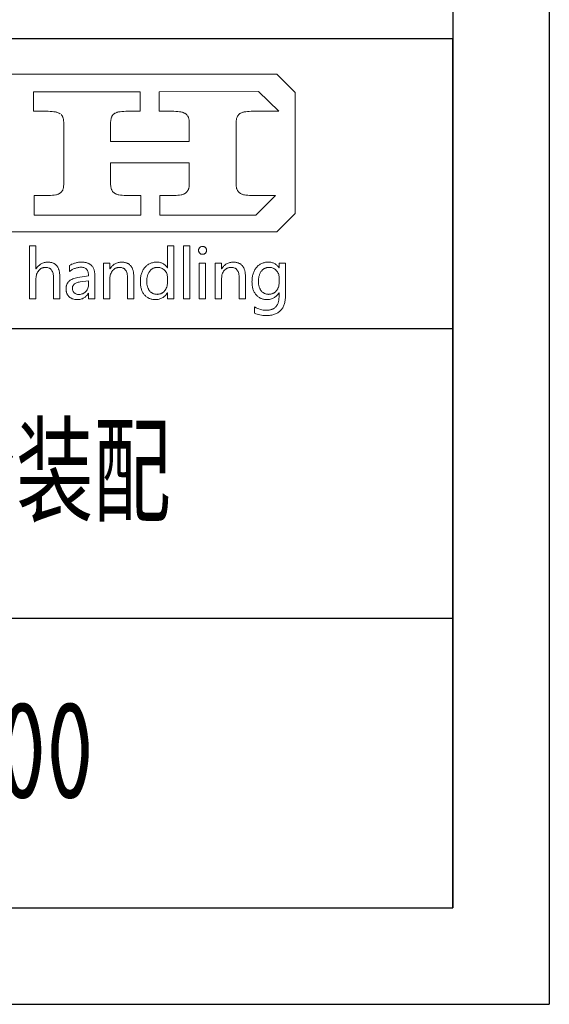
# Model space of a CAD drawing. Header units: millimetres. Extents: x -33 to 494, y -6 to 365.
# Tile 7 of 8: x 459 to 494, y -6 to 57. Entities that reach past the tile are written whole.
import ezdxf
from ezdxf.enums import TextEntityAlignment as Align

# ---------------------------------------------------------------- set-up
doc = ezdxf.new("R2010")
doc.units = ezdxf.units.MM
doc.header["$LTSCALE"] = 12.5
for name, color, linetype in [('1轮廓实线层', 7, 'Continuous'), ('2细线层', 4, 'Continuous'), ('6文字层', 3, 'Continuous'), ('图层 1', 7, 'Continuous'), ('图框层', 7, 'Continuous')]:
    doc.layers.add(name, color=color, linetype=linetype)
doc.styles.add('PC_TEXTSTYLE', font='isocp.shx', dxfattribs={"width": 0.8, "bigfont": 'hzfs.shx'})

# ---------------------------------------------------------------- blocks, each defined once
blk = doc.blocks.new('PC_TITLE_BLOCK')
for p, q in [((-8.448, 42.522), (-8.448, 42.527)), ((-8.448, 42.522), (-8.442, 42.522)), ((-13.893, 36.972), (-13.893, 36.977))]:
    blk.add_line(p, q)
at = {"layer": '1轮廓实线层'}
for p, q in [((0, 45), (-180, 45)), ((-60, 30), (0, 30)), ((-60, 15), (0, 15)), ((-180, 0), (0, 0))]:
    blk.add_line(p, q, dxfattribs=at)
at = {"layer": '图层 1', "lineweight": 0}
for p, q in [((-28.128, 43.174), (-9.094, 43.174)), ((-9.094, 43.174), (-8.147, 42.226)), ((-21.686, 41.246), (-21.686, 42.263)), ((-21.686, 42.263), (-16.178, 42.263)), ((-16.178, 42.263), (-16.178, 41.246)), ((-15.191, 42.263), (-10.042, 42.281)), ((-15.191, 41.246), (-15.191, 42.263)), ((-10.042, 42.281), (-9.005, 41.246)), ((-8.147, 42.226), (-8.147, 35.95)), ((-20.931, 41.246), (-21.686, 41.246)), ((-20.825, 41.244), (-20.931, 41.246)), ((-20.728, 41.239), (-20.825, 41.244)), ((-20.638, 41.228), (-20.728, 41.239)), ((-20.556, 41.215), (-20.638, 41.228)), ((-20.519, 41.204), (-20.556, 41.215)), ((-20.482, 41.196), (-20.519, 41.204)), ((-20.448, 41.186), (-20.482, 41.196)), ((-20.416, 41.173), (-20.448, 41.186)), ((-20.387, 41.159), (-20.416, 41.173)), ((-20.361, 41.146), (-20.387, 41.159)), ((-20.334, 41.133), (-20.361, 41.146)), ((-20.311, 41.114), (-20.334, 41.133)), ((-20.25, 41.059), (-20.268, 41.08)), ((-20.231, 41.038), (-20.25, 41.059)), ((-20.216, 41.014), (-20.231, 41.038)), ((-20.202, 40.99), (-20.216, 41.014)), ((-20.189, 40.964), (-20.202, 40.99)), ((-20.176, 40.938), (-20.189, 40.964)), ((-20.165, 40.908), (-20.176, 40.938)), ((-20.155, 40.879), (-20.165, 40.908)), ((-20.149, 40.848), (-20.155, 40.879)), ((-20.141, 40.813), (-20.149, 40.848)), ((-20.136, 40.779), (-20.141, 40.813)), ((-17.691, 40.813), (-17.697, 40.779)), ((-17.683, 40.845), (-17.691, 40.813)), ((-17.678, 40.877), (-17.683, 40.845)), ((-17.668, 40.908), (-17.678, 40.877)), ((-17.657, 40.938), (-17.668, 40.908)), ((-17.646, 40.964), (-17.657, 40.938)), ((-17.633, 40.99), (-17.646, 40.964)), ((-17.617, 41.014), (-17.633, 40.99)), ((-17.602, 41.038), (-17.617, 41.014)), ((-17.586, 41.059), (-17.602, 41.038)), ((-17.567, 41.08), (-17.586, 41.059)), ((-17.546, 41.099), (-17.567, 41.08)), ((-17.525, 41.114), (-17.546, 41.099)), ((-17.504, 41.133), (-17.525, 41.114)), ((-17.478, 41.146), (-17.504, 41.133)), ((-17.451, 41.159), (-17.478, 41.146)), ((-17.422, 41.173), (-17.451, 41.159)), ((-17.39, 41.186), (-17.422, 41.173)), ((-17.359, 41.196), (-17.39, 41.186)), ((-17.324, 41.204), (-17.359, 41.196)), ((-17.287, 41.215), (-17.324, 41.204)), ((-17.205, 41.228), (-17.287, 41.215)), ((-17.118, 41.239), (-17.205, 41.228)), ((-17.023, 41.244), (-17.118, 41.239)), ((-16.92, 41.246), (-17.023, 41.244)), ((-16.178, 41.246), (-16.92, 41.246)), ((-14.436, 41.246), (-15.191, 41.246)), ((-14.33, 41.244), (-14.436, 41.246)), ((-14.233, 41.239), (-14.33, 41.244)), ((-14.143, 41.228), (-14.233, 41.239)), ((-14.061, 41.215), (-14.143, 41.228)), ((-14.024, 41.204), (-14.061, 41.215)), ((-13.987, 41.196), (-14.024, 41.204)), ((-13.955, 41.186), (-13.987, 41.196)), ((-13.924, 41.173), (-13.955, 41.186)), ((-13.892, 41.159), (-13.924, 41.173)), ((-13.865, 41.146), (-13.892, 41.159)), ((-13.839, 41.133), (-13.865, 41.146)), ((-13.815, 41.114), (-13.839, 41.133)), ((-13.794, 41.099), (-13.815, 41.114)), ((-13.773, 41.08), (-13.794, 41.099)), ((-13.754, 41.059), (-13.773, 41.08)), ((-13.739, 41.038), (-13.754, 41.059)), ((-13.707, 40.99), (-13.72, 41.014)), ((-13.694, 40.964), (-13.707, 40.99)), ((-13.681, 40.938), (-13.694, 40.964)), ((-13.67, 40.908), (-13.681, 40.938)), ((-13.662, 40.879), (-13.67, 40.908)), ((-13.654, 40.848), (-13.662, 40.879)), ((-13.646, 40.813), (-13.654, 40.848)), ((-13.641, 40.779), (-13.646, 40.813)), ((-11.196, 40.813), (-11.201, 40.779)), ((-11.191, 40.848), (-11.196, 40.813)), ((-11.183, 40.879), (-11.191, 40.848)), ((-11.172, 40.908), (-11.183, 40.879)), ((-11.162, 40.938), (-11.172, 40.908)), ((-11.151, 40.964), (-11.162, 40.938)), ((-11.138, 40.99), (-11.151, 40.964)), ((-11.122, 41.017), (-11.138, 40.99)), ((-11.109, 41.038), (-11.122, 41.017)), ((-11.091, 41.059), (-11.109, 41.038)), ((-11.072, 41.08), (-11.091, 41.059)), ((-11.054, 41.099), (-11.072, 41.08)), ((-11.032, 41.114), (-11.054, 41.099)), ((-11.009, 41.133), (-11.032, 41.114)), ((-10.985, 41.146), (-11.009, 41.133)), ((-10.956, 41.159), (-10.985, 41.146)), ((-10.927, 41.173), (-10.956, 41.159)), ((-10.898, 41.186), (-10.927, 41.173)), ((-10.863, 41.196), (-10.898, 41.186)), ((-10.829, 41.204), (-10.863, 41.196)), ((-10.792, 41.215), (-10.829, 41.204)), ((-10.71, 41.228), (-10.792, 41.215)), ((-10.623, 41.239), (-10.71, 41.228)), ((-10.528, 41.244), (-10.623, 41.239)), ((-10.425, 41.246), (-10.528, 41.244)), ((-9.005, 41.246), (-10.425, 41.246)), ((-20.134, 40.742), (-20.136, 40.779)), ((-20.131, 40.705), (-20.134, 40.742)), ((-20.131, 40.666), (-20.131, 40.705)), ((-20.131, 37.471), (-20.131, 40.666)), ((-17.699, 40.742), (-17.702, 40.705)), ((-17.702, 40.705), (-17.702, 40.666)), ((-17.702, 40.666), (-17.702, 39.686)), ((-17.697, 40.779), (-17.699, 40.742)), ((-13.639, 40.742), (-13.641, 40.779)), ((-13.636, 40.705), (-13.639, 40.742)), ((-13.636, 40.666), (-13.636, 40.705)), ((-13.636, 39.686), (-13.636, 40.666)), ((-11.204, 40.742), (-11.207, 40.705)), ((-11.207, 40.705), (-11.207, 40.666)), ((-11.207, 40.666), (-11.207, 37.471)), ((-11.201, 40.779), (-11.204, 40.742)), ((-17.702, 39.686), (-13.636, 39.686)), ((-13.636, 38.572), (-17.702, 38.572)), ((-17.702, 38.572), (-17.702, 37.471)), ((-13.636, 37.471), (-13.636, 38.572)), ((-20.173, 37.199), (-20.163, 37.228)), ((-20.163, 37.228), (-20.155, 37.257)), ((-20.155, 37.257), (-20.147, 37.289)), ((-20.147, 37.289), (-20.141, 37.323)), ((-20.141, 37.323), (-20.136, 37.357)), ((-20.136, 37.357), (-20.134, 37.394)), ((-20.134, 37.394), (-20.131, 37.431)), ((-20.131, 37.431), (-20.131, 37.471)), ((-20.131, 37.471), (-20.131, 37.471)), ((-17.702, 37.471), (-17.702, 37.431)), ((-17.702, 37.431), (-17.699, 37.394)), ((-17.699, 37.394), (-17.697, 37.357)), ((-17.697, 37.357), (-17.691, 37.323)), ((-17.691, 37.323), (-17.683, 37.289)), ((-17.683, 37.289), (-17.676, 37.257)), ((-17.676, 37.257), (-17.668, 37.228)), ((-17.668, 37.228), (-17.657, 37.199)), ((-13.681, 37.199), (-13.67, 37.228)), ((-13.67, 37.228), (-13.66, 37.257)), ((-13.66, 37.257), (-13.652, 37.289)), ((-13.652, 37.289), (-13.646, 37.323)), ((-13.646, 37.323), (-13.641, 37.357)), ((-13.641, 37.357), (-13.639, 37.394)), ((-13.639, 37.394), (-13.636, 37.431)), ((-13.636, 37.431), (-13.636, 37.471)), ((-11.207, 37.471), (-11.207, 37.431)), ((-11.207, 37.431), (-11.204, 37.394)), ((-11.204, 37.394), (-11.201, 37.357)), ((-11.201, 37.357), (-11.196, 37.323)), ((-11.196, 37.323), (-11.188, 37.289)), ((-11.188, 37.289), (-11.183, 37.257)), ((-11.183, 37.257), (-11.172, 37.228)), ((-11.172, 37.228), (-11.162, 37.199)), ((-21.654, 35.871), (-21.654, 36.89)), ((-21.654, 36.89), (-20.912, 36.89)), ((-20.912, 36.89), (-20.81, 36.893)), ((-20.81, 36.893), (-20.714, 36.898)), ((-20.714, 36.898), (-20.625, 36.908)), ((-20.625, 36.908), (-20.546, 36.922)), ((-20.546, 36.922), (-20.509, 36.929)), ((-20.509, 36.929), (-20.472, 36.94)), ((-20.472, 36.94), (-20.44, 36.951)), ((-20.44, 36.951), (-20.408, 36.964)), ((-20.408, 36.964), (-20.379, 36.974)), ((-20.379, 36.974), (-20.353, 36.99)), ((-20.353, 36.99), (-20.326, 37.003)), ((-20.326, 37.003), (-20.303, 37.019)), ((-20.303, 37.019), (-20.282, 37.038)), ((-20.282, 37.038), (-20.263, 37.056)), ((-20.263, 37.056), (-20.245, 37.075)), ((-20.245, 37.075), (-20.229, 37.098)), ((-20.229, 37.098), (-20.213, 37.12)), ((-20.213, 37.12), (-20.197, 37.143)), ((-20.197, 37.143), (-20.184, 37.17)), ((-20.184, 37.17), (-20.173, 37.199)), ((-17.657, 37.199), (-17.644, 37.172)), ((-17.644, 37.172), (-17.631, 37.146)), ((-17.631, 37.146), (-17.617, 37.122)), ((-17.617, 37.122), (-17.599, 37.098)), ((-17.599, 37.098), (-17.583, 37.077)), ((-17.583, 37.077), (-17.565, 37.056)), ((-17.565, 37.056), (-17.544, 37.038)), ((-17.544, 37.038), (-17.522, 37.019)), ((-17.522, 37.019), (-17.499, 37.003)), ((-17.499, 37.003), (-17.472, 36.99)), ((-17.472, 36.99), (-17.446, 36.974)), ((-17.446, 36.974), (-17.414, 36.964)), ((-17.414, 36.964), (-17.382, 36.951)), ((-17.382, 36.951), (-17.348, 36.94)), ((-17.348, 36.94), (-17.314, 36.929)), ((-17.314, 36.929), (-17.277, 36.922)), ((-17.277, 36.922), (-17.195, 36.908)), ((-17.195, 36.908), (-17.105, 36.898)), ((-17.105, 36.898), (-17.007, 36.893)), ((-17.007, 36.893), (-16.899, 36.89)), ((-16.899, 36.89), (-16.147, 36.89)), ((-16.147, 36.89), (-16.147, 35.871)), ((-15.159, 35.871), (-15.159, 36.89)), ((-15.159, 36.89), (-14.417, 36.89)), ((-14.417, 36.89), (-14.314, 36.893)), ((-14.314, 36.893), (-14.219, 36.898)), ((-14.219, 36.898), (-14.132, 36.908)), ((-14.132, 36.908), (-14.05, 36.922)), ((-14.05, 36.922), (-14.013, 36.929)), ((-14.013, 36.929), (-13.979, 36.94)), ((-13.979, 36.94), (-13.947, 36.951)), ((-13.947, 36.951), (-13.916, 36.964)), ((-13.916, 36.964), (-13.886, 36.974)), ((-13.886, 36.974), (-13.86, 36.99)), ((-13.86, 36.99), (-13.834, 37.003)), ((-13.834, 37.003), (-13.813, 37.019)), ((-13.813, 37.019), (-13.792, 37.038)), ((-13.792, 37.038), (-13.771, 37.056)), ((-13.771, 37.056), (-13.752, 37.077)), ((-13.752, 37.077), (-13.733, 37.098)), ((-13.733, 37.098), (-13.72, 37.12)), ((-13.72, 37.12), (-13.705, 37.146)), ((-13.705, 37.146), (-13.691, 37.172)), ((-13.691, 37.172), (-13.681, 37.199)), ((-11.162, 37.199), (-11.149, 37.172)), ((-11.149, 37.172), (-11.135, 37.146)), ((-11.135, 37.146), (-11.122, 37.122)), ((-11.122, 37.122), (-11.106, 37.098)), ((-11.106, 37.098), (-11.088, 37.077)), ((-11.088, 37.077), (-11.069, 37.056)), ((-11.069, 37.056), (-11.048, 37.038)), ((-11.048, 37.038), (-11.027, 37.019)), ((-11.027, 37.019), (-11.003, 37.003)), ((-11.003, 37.003), (-10.977, 36.99)), ((-10.977, 36.99), (-10.951, 36.974)), ((-10.951, 36.974), (-10.919, 36.964)), ((-10.919, 36.964), (-10.887, 36.951)), ((-10.887, 36.951), (-10.856, 36.94)), ((-10.856, 36.94), (-10.818, 36.929)), ((-10.818, 36.929), (-10.782, 36.922)), ((-10.782, 36.922), (-10.7, 36.908)), ((-10.7, 36.908), (-10.61, 36.898)), ((-10.61, 36.898), (-10.512, 36.893)), ((-10.512, 36.893), (-10.407, 36.89)), ((-10.407, 36.89), (-9.174, 36.89)), ((-9.174, 36.89), (-10.188, 35.871)), ((-18.898, 35.871), (-21.654, 35.871)), ((-16.147, 35.871), (-18.898, 35.871)), ((-10.188, 35.871), (-15.159, 35.871)), ((-8.147, 35.95), (-9.094, 35.002)), ((-9.094, 35.002), (-49.444, 35.002))]:
    blk.add_line(p, q, dxfattribs=at)
for points in [[(-20.332, 31.541), (-20.659, 31.541), (-20.659, 32.605), (-20.659, 32.673), (-20.664, 32.737), (-20.672, 32.795), (-20.685, 32.85), (-20.699, 32.9), (-20.717, 32.945), (-20.738, 32.987), (-20.762, 33.024), (-20.788, 33.059), (-20.82, 33.085), (-20.836, 33.098), (-20.854, 33.109), (-20.873, 33.119), (-20.891, 33.13), (-20.934, 33.146), (-20.976, 33.156), (-21.023, 33.162), (-21.074, 33.164), (-21.126, 33.162), (-21.174, 33.154), (-21.2, 33.148), (-21.221, 33.141), (-21.245, 33.133), (-21.269, 33.125), (-21.29, 33.114), (-21.311, 33.101), (-21.332, 33.088), (-21.351, 33.072), (-21.39, 33.04), (-21.427, 33.001), (-21.459, 32.958), (-21.488, 32.914), (-21.512, 32.866), (-21.533, 32.816), (-21.546, 32.766), (-21.56, 32.71), (-21.565, 32.652), (-21.567, 32.591), (-21.567, 31.541), (-21.895, 31.541), (-21.895, 34.281), (-21.567, 34.281), (-21.567, 33.088), (-21.56, 33.088), (-21.533, 33.13), (-21.504, 33.17), (-21.475, 33.207), (-21.443, 33.238), (-21.409, 33.27), (-21.375, 33.299), (-21.34, 33.325), (-21.303, 33.349), (-21.264, 33.368), (-21.224, 33.386), (-21.185, 33.402), (-21.142, 33.413), (-21.097, 33.423), (-21.053, 33.431), (-21.005, 33.434), (-20.957, 33.436), (-20.918, 33.434), (-20.881, 33.431), (-20.844, 33.428), (-20.81, 33.423), (-20.775, 33.418), (-20.744, 33.41), (-20.712, 33.399), (-20.683, 33.389), (-20.654, 33.376), (-20.627, 33.362), (-20.601, 33.347), (-20.575, 33.328), (-20.551, 33.31), (-20.53, 33.291), (-20.509, 33.27), (-20.487, 33.246), (-20.469, 33.222), (-20.45, 33.196), (-20.435, 33.17), (-20.419, 33.141), (-20.406, 33.112), (-20.392, 33.08), (-20.382, 33.046), (-20.371, 33.011), (-20.361, 32.974), (-20.353, 32.937), (-20.348, 32.898), (-20.342, 32.858), (-20.334, 32.771), (-20.332, 32.681), (-20.332, 31.541), (-20.332, 31.541)], [(-14.436, 31.541), (-14.763, 31.541), (-14.763, 31.85), (-14.771, 31.85), (-14.795, 31.807), (-14.824, 31.768), (-14.853, 31.731), (-14.885, 31.696), (-14.919, 31.665), (-14.953, 31.636), (-14.99, 31.609), (-15.027, 31.586), (-15.069, 31.564), (-15.112, 31.546), (-15.154, 31.533), (-15.199, 31.52), (-15.246, 31.509), (-15.297, 31.503), (-15.347, 31.498), (-15.399, 31.498), (-15.442, 31.498), (-15.484, 31.501), (-15.526, 31.506), (-15.566, 31.514), (-15.605, 31.522), (-15.642, 31.533), (-15.679, 31.546), (-15.714, 31.559), (-15.748, 31.578), (-15.782, 31.596), (-15.814, 31.614), (-15.846, 31.638), (-15.875, 31.662), (-15.904, 31.688), (-15.933, 31.718), (-15.959, 31.749), (-15.983, 31.781), (-16.007, 31.812), (-16.028, 31.847), (-16.049, 31.884), (-16.068, 31.921), (-16.083, 31.96), (-16.099, 32), (-16.112, 32.042), (-16.126, 32.085), (-16.136, 32.129), (-16.144, 32.174), (-16.152, 32.222), (-16.157, 32.269), (-16.163, 32.319), (-16.165, 32.37), (-16.165, 32.422), (-16.165, 32.48), (-16.163, 32.536), (-16.157, 32.589), (-16.152, 32.642), (-16.142, 32.692), (-16.134, 32.742), (-16.12, 32.789), (-16.107, 32.837), (-16.091, 32.882), (-16.073, 32.924), (-16.054, 32.969), (-16.033, 33.009), (-16.012, 33.048), (-15.986, 33.088), (-15.959, 33.125), (-15.93, 33.159), (-15.901, 33.193), (-15.869, 33.225), (-15.838, 33.254), (-15.806, 33.281), (-15.772, 33.304), (-15.735, 33.328), (-15.698, 33.349), (-15.661, 33.365), (-15.621, 33.384), (-15.582, 33.397), (-15.542, 33.407), (-15.5, 33.418), (-15.455, 33.426), (-15.41, 33.431), (-15.365, 33.434), (-15.32, 33.436), (-15.273, 33.434), (-15.228, 33.431), (-15.183, 33.426), (-15.143, 33.418), (-15.104, 33.407), (-15.064, 33.394), (-15.027, 33.378), (-14.993, 33.362), (-14.959, 33.341), (-14.927, 33.32), (-14.898, 33.296), (-14.869, 33.27), (-14.842, 33.241), (-14.816, 33.209), (-14.792, 33.178), (-14.771, 33.141), (-14.763, 33.141), (-14.763, 34.281), (-14.436, 34.281), (-14.436, 31.541), (-14.436, 31.541)], [(-13.939, 31.541), (-13.939, 34.281), (-13.609, 34.281), (-13.609, 31.541), (-13.939, 31.541), (-13.939, 31.541)], [(-13.153, 34.046), (-13.153, 34.067), (-13.15, 34.086), (-13.145, 34.107), (-13.137, 34.125), (-13.129, 34.144), (-13.118, 34.16), (-13.108, 34.176), (-13.094, 34.191), (-13.079, 34.205), (-13.063, 34.218), (-13.044, 34.228), (-13.026, 34.236), (-13.007, 34.242), (-12.989, 34.247), (-12.968, 34.25), (-12.947, 34.25), (-12.925, 34.25), (-12.904, 34.247), (-12.883, 34.242), (-12.865, 34.236), (-12.846, 34.228), (-12.83, 34.218), (-12.812, 34.205), (-12.796, 34.191), (-12.783, 34.178), (-12.77, 34.16), (-12.759, 34.144), (-12.751, 34.125), (-12.743, 34.107), (-12.741, 34.089), (-12.735, 34.067), (-12.735, 34.046), (-12.735, 34.023), (-12.741, 34.004), (-12.743, 33.983), (-12.751, 33.964), (-12.759, 33.948), (-12.77, 33.93), (-12.783, 33.914), (-12.796, 33.901), (-12.812, 33.885), (-12.83, 33.875), (-12.846, 33.864), (-12.865, 33.856), (-12.883, 33.851), (-12.904, 33.846), (-12.925, 33.843), (-12.947, 33.843), (-12.968, 33.843), (-12.989, 33.846), (-13.01, 33.851), (-13.028, 33.856), (-13.047, 33.864), (-13.063, 33.875), (-13.079, 33.885), (-13.094, 33.901), (-13.108, 33.914), (-13.121, 33.93), (-13.129, 33.948), (-13.137, 33.964), (-13.145, 33.983), (-13.15, 34.004), (-13.153, 34.023), (-13.153, 34.046), (-13.153, 34.046)], [(-19.83, 33.265), (-19.793, 33.283), (-19.759, 33.304), (-19.722, 33.323), (-19.685, 33.339), (-19.648, 33.354), (-19.611, 33.368), (-19.571, 33.381), (-19.532, 33.391), (-19.492, 33.402), (-19.45, 33.41), (-19.41, 33.418), (-19.368, 33.426), (-19.323, 33.428), (-19.281, 33.434), (-19.236, 33.434), (-19.191, 33.436), (-19.151, 33.434), (-19.109, 33.434), (-19.072, 33.428), (-19.035, 33.423), (-18.998, 33.418), (-18.964, 33.41), (-18.93, 33.402), (-18.898, 33.391), (-18.869, 33.381), (-18.837, 33.368), (-18.811, 33.352), (-18.784, 33.336), (-18.758, 33.32), (-18.734, 33.302), (-18.711, 33.281), (-18.689, 33.259), (-18.668, 33.238), (-18.65, 33.212), (-18.631, 33.188), (-18.615, 33.162), (-18.602, 33.133), (-18.586, 33.104), (-18.576, 33.072), (-18.563, 33.04), (-18.555, 33.006), (-18.544, 32.972), (-18.539, 32.935), (-18.534, 32.898), (-18.528, 32.858), (-18.526, 32.818), (-18.523, 32.776), (-18.523, 32.734), (-18.523, 31.541), (-18.845, 31.541), (-18.845, 31.828), (-18.856, 31.828), (-18.88, 31.786), (-18.906, 31.749), (-18.935, 31.715), (-18.964, 31.683), (-18.993, 31.654), (-19.025, 31.625), (-19.059, 31.601), (-19.093, 31.58), (-19.13, 31.562), (-19.167, 31.543), (-19.207, 31.53), (-19.246, 31.52), (-19.289, 31.509), (-19.331, 31.503), (-19.376, 31.498), (-19.423, 31.498), (-19.487, 31.501), (-19.55, 31.506), (-19.608, 31.517), (-19.664, 31.533), (-19.69, 31.543), (-19.717, 31.554), (-19.74, 31.567), (-19.764, 31.58), (-19.788, 31.593), (-19.809, 31.609), (-19.83, 31.625), (-19.851, 31.644), (-19.87, 31.662), (-19.888, 31.68), (-19.904, 31.702), (-19.92, 31.723), (-19.936, 31.744), (-19.949, 31.768), (-19.959, 31.789), (-19.97, 31.815), (-19.981, 31.839), (-19.988, 31.865), (-19.994, 31.892), (-19.999, 31.918), (-20.007, 31.976), (-20.009, 32.037), (-20.007, 32.1), (-20.002, 32.158), (-19.996, 32.187), (-19.988, 32.217), (-19.981, 32.243), (-19.973, 32.269), (-19.962, 32.293), (-19.949, 32.319), (-19.938, 32.343), (-19.922, 32.364), (-19.909, 32.385), (-19.893, 32.407), (-19.875, 32.428), (-19.856, 32.446), (-19.835, 32.465), (-19.814, 32.483), (-19.793, 32.499), (-19.769, 32.515), (-19.719, 32.544), (-19.664, 32.57), (-19.603, 32.594), (-19.54, 32.613), (-19.471, 32.628), (-19.394, 32.642), (-18.845, 32.718), (-18.848, 32.774), (-18.853, 32.824), (-18.858, 32.871), (-18.869, 32.916), (-18.882, 32.956), (-18.898, 32.995), (-18.919, 33.027), (-18.94, 33.059), (-18.964, 33.085), (-18.993, 33.106), (-19.025, 33.127), (-19.056, 33.143), (-19.093, 33.156), (-19.133, 33.164), (-19.175, 33.17), (-19.223, 33.172), (-19.262, 33.17), (-19.305, 33.167), (-19.344, 33.164), (-19.384, 33.156), (-19.423, 33.148), (-19.463, 33.141), (-19.503, 33.127), (-19.54, 33.114), (-19.577, 33.101), (-19.616, 33.082), (-19.651, 33.064), (-19.687, 33.046), (-19.724, 33.024), (-19.759, 33.001), (-19.796, 32.974), (-19.83, 32.948), (-19.83, 33.265), (-19.83, 33.265)], [(-16.5, 31.541), (-16.828, 31.541), (-16.828, 32.594), (-16.828, 32.663), (-16.833, 32.729), (-16.841, 32.787), (-16.854, 32.845), (-16.868, 32.895), (-16.886, 32.943), (-16.907, 32.985), (-16.931, 33.022), (-16.944, 33.04), (-16.96, 33.056), (-16.973, 33.069), (-16.989, 33.085), (-17.007, 33.098), (-17.023, 33.109), (-17.042, 33.119), (-17.063, 33.13), (-17.103, 33.143), (-17.147, 33.156), (-17.195, 33.162), (-17.245, 33.164), (-17.298, 33.162), (-17.348, 33.154), (-17.372, 33.148), (-17.396, 33.143), (-17.419, 33.133), (-17.44, 33.125), (-17.462, 33.114), (-17.485, 33.101), (-17.504, 33.088), (-17.525, 33.075), (-17.562, 33.04), (-17.599, 33.003), (-17.631, 32.964), (-17.66, 32.919), (-17.683, 32.871), (-17.702, 32.821), (-17.718, 32.771), (-17.728, 32.716), (-17.736, 32.657), (-17.739, 32.597), (-17.739, 31.541), (-18.066, 31.541), (-18.066, 33.391), (-17.739, 33.391), (-17.739, 33.085), (-17.731, 33.085), (-17.704, 33.127), (-17.676, 33.167), (-17.646, 33.204), (-17.615, 33.238), (-17.583, 33.27), (-17.549, 33.299), (-17.512, 33.325), (-17.475, 33.349), (-17.435, 33.368), (-17.396, 33.386), (-17.353, 33.402), (-17.311, 33.413), (-17.266, 33.423), (-17.221, 33.431), (-17.174, 33.434), (-17.124, 33.436), (-17.087, 33.434), (-17.05, 33.431), (-17.015, 33.428), (-16.981, 33.423), (-16.947, 33.415), (-16.915, 33.407), (-16.886, 33.399), (-16.854, 33.386), (-16.828, 33.373), (-16.799, 33.36), (-16.773, 33.344), (-16.749, 33.325), (-16.725, 33.307), (-16.701, 33.286), (-16.68, 33.265), (-16.659, 33.241), (-16.641, 33.214), (-16.622, 33.188), (-16.606, 33.162), (-16.59, 33.133), (-16.577, 33.101), (-16.564, 33.069), (-16.551, 33.035), (-16.54, 33.001), (-16.532, 32.964), (-16.524, 32.927), (-16.516, 32.887), (-16.511, 32.848), (-16.503, 32.763), (-16.5, 32.673), (-16.5, 31.541), (-16.5, 31.541)], [(-14.761, 32.642), (-14.763, 32.697), (-14.771, 32.75), (-14.782, 32.8), (-14.798, 32.848), (-14.819, 32.892), (-14.845, 32.935), (-14.874, 32.977), (-14.908, 33.014), (-14.945, 33.051), (-14.985, 33.08), (-15.027, 33.106), (-15.072, 33.127), (-15.117, 33.143), (-15.164, 33.156), (-15.217, 33.162), (-15.267, 33.164), (-15.302, 33.164), (-15.331, 33.162), (-15.363, 33.156), (-15.392, 33.151), (-15.421, 33.146), (-15.45, 33.138), (-15.476, 33.127), (-15.503, 33.117), (-15.526, 33.104), (-15.553, 33.088), (-15.576, 33.072), (-15.597, 33.053), (-15.619, 33.035), (-15.64, 33.014), (-15.661, 32.993), (-15.679, 32.969), (-15.698, 32.945), (-15.716, 32.919), (-15.732, 32.892), (-15.746, 32.863), (-15.759, 32.834), (-15.772, 32.803), (-15.782, 32.771), (-15.793, 32.739), (-15.801, 32.705), (-15.809, 32.671), (-15.817, 32.634), (-15.822, 32.597), (-15.827, 32.52), (-15.83, 32.438), (-15.827, 32.362), (-15.822, 32.29), (-15.812, 32.224), (-15.795, 32.161), (-15.785, 32.129), (-15.774, 32.103), (-15.764, 32.074), (-15.751, 32.048), (-15.735, 32.021), (-15.719, 31.995), (-15.703, 31.971), (-15.687, 31.947), (-15.669, 31.926), (-15.648, 31.905), (-15.629, 31.886), (-15.608, 31.871), (-15.587, 31.855), (-15.563, 31.839), (-15.542, 31.826), (-15.518, 31.812), (-15.492, 31.802), (-15.468, 31.794), (-15.442, 31.786), (-15.415, 31.781), (-15.386, 31.776), (-15.36, 31.77), (-15.331, 31.77), (-15.299, 31.768), (-15.27, 31.77), (-15.241, 31.77), (-15.215, 31.776), (-15.186, 31.778), (-15.159, 31.786), (-15.135, 31.794), (-15.109, 31.802), (-15.085, 31.812), (-15.062, 31.823), (-15.038, 31.836), (-15.014, 31.852), (-14.993, 31.868), (-14.972, 31.886), (-14.951, 31.905), (-14.932, 31.923), (-14.911, 31.944), (-14.877, 31.992), (-14.845, 32.04), (-14.821, 32.09), (-14.8, 32.142), (-14.782, 32.201), (-14.771, 32.259), (-14.763, 32.319), (-14.761, 32.385), (-14.761, 32.642), (-14.761, 32.642)], [(-13.113, 31.541), (-13.113, 33.391), (-12.786, 33.391), (-12.786, 31.541), (-13.113, 31.541), (-13.113, 31.541)], [(-10.724, 31.541), (-11.048, 31.541), (-11.048, 32.594), (-11.051, 32.663), (-11.056, 32.729), (-11.064, 32.787), (-11.075, 32.845), (-11.091, 32.895), (-11.109, 32.943), (-11.13, 32.985), (-11.154, 33.022), (-11.167, 33.04), (-11.18, 33.056), (-11.196, 33.069), (-11.212, 33.085), (-11.228, 33.098), (-11.246, 33.109), (-11.265, 33.119), (-11.283, 33.13), (-11.325, 33.143), (-11.368, 33.156), (-11.415, 33.162), (-11.466, 33.164), (-11.518, 33.162), (-11.568, 33.154), (-11.595, 33.148), (-11.619, 33.143), (-11.64, 33.133), (-11.664, 33.125), (-11.685, 33.114), (-11.706, 33.101), (-11.727, 33.088), (-11.748, 33.075), (-11.785, 33.04), (-11.822, 33.003), (-11.854, 32.964), (-11.883, 32.919), (-11.906, 32.871), (-11.925, 32.821), (-11.941, 32.771), (-11.951, 32.716), (-11.956, 32.657), (-11.959, 32.597), (-11.959, 31.541), (-12.286, 31.541), (-12.286, 33.391), (-11.959, 33.391), (-11.959, 33.085), (-11.954, 33.085), (-11.925, 33.127), (-11.898, 33.167), (-11.867, 33.204), (-11.838, 33.238), (-11.803, 33.27), (-11.769, 33.299), (-11.735, 33.325), (-11.698, 33.349), (-11.658, 33.368), (-11.619, 33.386), (-11.576, 33.402), (-11.534, 33.413), (-11.489, 33.423), (-11.442, 33.431), (-11.394, 33.434), (-11.347, 33.436), (-11.307, 33.434), (-11.273, 33.431), (-11.236, 33.428), (-11.201, 33.423), (-11.17, 33.415), (-11.138, 33.407), (-11.106, 33.399), (-11.077, 33.386), (-11.048, 33.373), (-11.022, 33.36), (-10.995, 33.344), (-10.972, 33.325), (-10.948, 33.307), (-10.924, 33.286), (-10.903, 33.265), (-10.882, 33.241), (-10.863, 33.214), (-10.845, 33.188), (-10.829, 33.162), (-10.813, 33.133), (-10.797, 33.101), (-10.784, 33.069), (-10.774, 33.035), (-10.763, 33.001), (-10.752, 32.964), (-10.745, 32.927), (-10.739, 32.887), (-10.734, 32.848), (-10.726, 32.763), (-10.724, 32.673), (-10.724, 31.541), (-10.724, 31.541)], [(-8.656, 31.696), (-8.659, 31.633), (-8.661, 31.572), (-8.667, 31.512), (-8.672, 31.456), (-8.683, 31.401), (-8.693, 31.348), (-8.704, 31.295), (-8.72, 31.247), (-8.735, 31.2), (-8.754, 31.155), (-8.775, 31.113), (-8.799, 31.071), (-8.822, 31.031), (-8.849, 30.994), (-8.875, 30.96), (-8.907, 30.925), (-8.939, 30.894), (-8.973, 30.865), (-9.01, 30.838), (-9.047, 30.815), (-9.086, 30.791), (-9.129, 30.77), (-9.174, 30.751), (-9.218, 30.733), (-9.266, 30.719), (-9.316, 30.706), (-9.366, 30.696), (-9.422, 30.685), (-9.477, 30.677), (-9.533, 30.674), (-9.593, 30.669), (-9.654, 30.669), (-9.739, 30.672), (-9.821, 30.677), (-9.9, 30.688), (-9.976, 30.701), (-10.05, 30.719), (-10.122, 30.741), (-10.188, 30.767), (-10.254, 30.799), (-10.254, 31.115), (-10.177, 31.073), (-10.1, 31.039), (-10.024, 31.01), (-9.95, 30.986), (-9.876, 30.965), (-9.805, 30.952), (-9.731, 30.944), (-9.659, 30.941), (-9.617, 30.941), (-9.578, 30.944), (-9.538, 30.949), (-9.501, 30.952), (-9.464, 30.96), (-9.43, 30.968), (-9.398, 30.975), (-9.364, 30.986), (-9.335, 30.997), (-9.303, 31.01), (-9.277, 31.026), (-9.248, 31.041), (-9.224, 31.06), (-9.197, 31.079), (-9.176, 31.097), (-9.152, 31.118), (-9.134, 31.142), (-9.113, 31.166), (-9.097, 31.192), (-9.079, 31.218), (-9.065, 31.247), (-9.052, 31.277), (-9.039, 31.308), (-9.028, 31.34), (-9.018, 31.374), (-9.01, 31.411), (-9.002, 31.446), (-8.997, 31.485), (-8.991, 31.525), (-8.989, 31.564), (-8.986, 31.607), (-8.986, 31.652), (-8.986, 31.847), (-8.991, 31.847), (-9.018, 31.805), (-9.047, 31.765), (-9.079, 31.728), (-9.11, 31.694), (-9.145, 31.662), (-9.179, 31.633), (-9.216, 31.609), (-9.255, 31.586), (-9.295, 31.564), (-9.337, 31.546), (-9.38, 31.533), (-9.425, 31.52), (-9.472, 31.509), (-9.519, 31.503), (-9.57, 31.498), (-9.62, 31.498), (-9.665, 31.498), (-9.707, 31.501), (-9.747, 31.506), (-9.786, 31.514), (-9.826, 31.522), (-9.863, 31.533), (-9.9, 31.546), (-9.934, 31.559), (-9.968, 31.578), (-10.003, 31.596), (-10.034, 31.614), (-10.066, 31.638), (-10.095, 31.662), (-10.124, 31.688), (-10.151, 31.718), (-10.179, 31.746), (-10.203, 31.778), (-10.227, 31.812), (-10.248, 31.847), (-10.269, 31.881), (-10.288, 31.918), (-10.306, 31.958), (-10.322, 31.997), (-10.335, 32.037), (-10.349, 32.079), (-10.359, 32.121), (-10.367, 32.166), (-10.375, 32.211), (-10.38, 32.259), (-10.383, 32.309), (-10.386, 32.356), (-10.388, 32.409), (-10.386, 32.467), (-10.383, 32.523), (-10.38, 32.578), (-10.372, 32.634), (-10.364, 32.684), (-10.354, 32.737), (-10.343, 32.784), (-10.33, 32.832), (-10.314, 32.879), (-10.298, 32.924), (-10.277, 32.966), (-10.259, 33.009), (-10.235, 33.048), (-10.211, 33.088), (-10.185, 33.125), (-10.156, 33.159), (-10.127, 33.193), (-10.095, 33.225), (-10.064, 33.254), (-10.032, 33.281), (-9.998, 33.304), (-9.96, 33.328), (-9.926, 33.349), (-9.887, 33.365), (-9.847, 33.384), (-9.807, 33.397), (-9.765, 33.407), (-9.723, 33.418), (-9.681, 33.426), (-9.636, 33.431), (-9.588, 33.434), (-9.541, 33.436), (-9.496, 33.434), (-9.451, 33.431), (-9.409, 33.426), (-9.369, 33.418), (-9.329, 33.407), (-9.29, 33.394), (-9.253, 33.378), (-9.218, 33.362), (-9.184, 33.341), (-9.152, 33.32), (-9.123, 33.296), (-9.094, 33.27), (-9.065, 33.241), (-9.039, 33.209), (-9.015, 33.178), (-8.991, 33.141), (-8.986, 33.141), (-8.986, 33.391), (-8.656, 33.391), (-8.656, 31.696), (-8.656, 31.696)], [(-8.986, 32.642), (-8.986, 32.694), (-8.994, 32.745), (-9.005, 32.795), (-9.02, 32.842), (-9.042, 32.887), (-9.065, 32.929), (-9.094, 32.972), (-9.129, 33.011), (-9.166, 33.046), (-9.205, 33.077), (-9.248, 33.104), (-9.293, 33.125), (-9.337, 33.143), (-9.385, 33.154), (-9.435, 33.162), (-9.488, 33.164), (-9.519, 33.164), (-9.551, 33.162), (-9.583, 33.156), (-9.615, 33.151), (-9.644, 33.146), (-9.67, 33.138), (-9.699, 33.127), (-9.725, 33.114), (-9.752, 33.101), (-9.776, 33.088), (-9.799, 33.072), (-9.821, 33.053), (-9.844, 33.035), (-9.865, 33.014), (-9.884, 32.993), (-9.902, 32.969), (-9.921, 32.943), (-9.939, 32.916), (-9.955, 32.89), (-9.968, 32.861), (-9.981, 32.832), (-9.995, 32.8), (-10.005, 32.768), (-10.016, 32.734), (-10.024, 32.7), (-10.032, 32.665), (-10.037, 32.628), (-10.042, 32.591), (-10.05, 32.512), (-10.053, 32.428), (-10.05, 32.356), (-10.045, 32.288), (-10.032, 32.222), (-10.016, 32.161), (-10.008, 32.132), (-9.998, 32.103), (-9.984, 32.076), (-9.971, 32.05), (-9.958, 32.024), (-9.942, 31.997), (-9.926, 31.974), (-9.908, 31.95), (-9.889, 31.929), (-9.871, 31.908), (-9.852, 31.889), (-9.831, 31.871), (-9.81, 31.855), (-9.789, 31.839), (-9.765, 31.826), (-9.741, 31.815), (-9.717, 31.805), (-9.691, 31.794), (-9.667, 31.786), (-9.641, 31.781), (-9.612, 31.776), (-9.585, 31.77), (-9.557, 31.77), (-9.527, 31.768), (-9.498, 31.77), (-9.469, 31.77), (-9.44, 31.776), (-9.414, 31.778), (-9.385, 31.786), (-9.361, 31.794), (-9.335, 31.802), (-9.308, 31.812), (-9.284, 31.823), (-9.261, 31.836), (-9.24, 31.85), (-9.216, 31.865), (-9.195, 31.884), (-9.176, 31.902), (-9.155, 31.921), (-9.137, 31.942), (-9.118, 31.966), (-9.1, 31.987), (-9.084, 32.01), (-9.068, 32.034), (-9.055, 32.061), (-9.044, 32.087), (-9.031, 32.114), (-9.023, 32.14), (-9.005, 32.198), (-8.994, 32.256), (-8.986, 32.319), (-8.986, 32.385), (-8.986, 32.642), (-8.986, 32.642)], [(-19.281, 32.412), (-19.334, 32.404), (-19.384, 32.393), (-19.431, 32.38), (-19.474, 32.367), (-19.51, 32.354), (-19.542, 32.335), (-19.571, 32.317), (-19.595, 32.298), (-19.613, 32.275), (-19.632, 32.251), (-19.645, 32.224), (-19.658, 32.198), (-19.669, 32.166), (-19.674, 32.135), (-19.679, 32.1), (-19.679, 32.063), (-19.679, 32.032), (-19.674, 32), (-19.666, 31.971), (-19.656, 31.942), (-19.643, 31.918), (-19.627, 31.892), (-19.608, 31.868), (-19.587, 31.847), (-19.561, 31.828), (-19.534, 31.81), (-19.508, 31.797), (-19.476, 31.784), (-19.444, 31.776), (-19.413, 31.768), (-19.376, 31.765), (-19.339, 31.765), (-19.286, 31.765), (-19.236, 31.773), (-19.188, 31.786), (-19.144, 31.802), (-19.101, 31.823), (-19.059, 31.85), (-19.022, 31.878), (-18.985, 31.913), (-18.953, 31.952), (-18.924, 31.995), (-18.901, 32.037), (-18.882, 32.085), (-18.866, 32.132), (-18.856, 32.185), (-18.848, 32.238), (-18.845, 32.293), (-18.845, 32.47), (-19.281, 32.412), (-19.281, 32.412)]]:
    blk.add_lwpolyline(points, dxfattribs=at)
at = {"layer": '图框层'}
blk.add_line((0, 0), (0, 45), dxfattribs=at)
at = {"layer": '6文字层', "style": 'PC_TEXTSTYLE', "flags": 8}
for tag, height, width, p, p2 in [('产品名称或材料标记', 7, 0.600652, (-113.463, 28.635), (-66.422, 28.635)), ('图样名称', 5, 2.004495, (-54.785, 19.978), (-5.268, 19.978)), ('标准化', 3.5, 1.023147, (-133.835, 15.372), (-120.752, 15.372)), ('重量', 3.5, 1.408247, (-88.457, 7.542), (-76.549, 7.542)), ('比例', 3.5, 1.385287, (-73.354, 7.542), (-61.929, 7.542)), ('图样代号', 5, 2.006536, (-54.785, 5.63), (-5.516, 5.63)), ('审核', 3.5, 1.579393, (-163.989, 5.367), (-150.634, 5.367)), ('共几页', 3.5, 0.557144, (-108.073, 0.625), (-101.045, 0.625)), ('工艺', 3.5, 1.621807, (-164.21, 0.371), (-150.891, 0.371)), ('日期', 3.5, 1.560088, (-133.835, 0.371), (-120.752, 0.371))]:
    blk.add_attdef(tag, text='', height=height, dxfattribs=dict(at, width=width)).set_placement(p, p2, align=Align.FIT)
at = {"layer": '6文字层', "style": 'PC_TEXTSTYLE', "width": 9.905045, "flags": 8}
blk.add_attdef('设计', text='', height=3.5, rotation=358.4644, dxfattribs=at).set_placement((-164.229, 15.372), (-150.367, 15), align=Align.FIT)
at = {"layer": '6文字层', "color": 3, "style": 'PC_TEXTSTYLE', "width": 0.56476, "flags": 8}
blk.add_attdef('第几页', text='', height=3.5, dxfattribs=at).set_placement((-78.287, 0.753), (-71.163, 0.753), align=Align.FIT)
at = {"layer": '6文字层', "ltscale": 10, "style": 'PC_TEXTSTYLE', "flags": 1}
blk.add_attdef('图纸张数', (-58.679, -0.492), '', height=2.5, dxfattribs=at)

msp = doc.modelspace()

# ---------------------------------------------------------------- linework, layer by layer
at = {"layer": '2细线层'}
for p in [(493.75, 365), (-31.25, -6.25)]:
    msp.add_line(p, (493.75, -6.25), dxfattribs=at)
at = {"layer": '图框层'}
for p in [(487.5, 358.75), (0, 0)]:
    msp.add_line(p, (487.5, 0), dxfattribs=at)

# ---------------------------------------------------------------- block references
ref = msp.add_blockref('PC_TITLE_BLOCK', (487.5, 0), dxfattribs=dict(at, xscale=1.25, yscale=1.25, zscale=1.25))
ref.add_attrib('图样名称', '125主动车轮装配', dxfattribs={"layer": '6文字层', "height": 6.25, "style": 'PC_TEXTSTYLE', "width": 0.8}).set_placement((449.967, 24.972), align=Align.CENTER)
ref.add_attrib('图样代号', 'BW125A.00', dxfattribs={"layer": '6文字层', "height": 6.25, "style": 'PC_TEXTSTYLE', "width": 0.8}).set_placement((449.812, 7.038), align=Align.CENTER)

doc.saveas('drawing.dxf')
